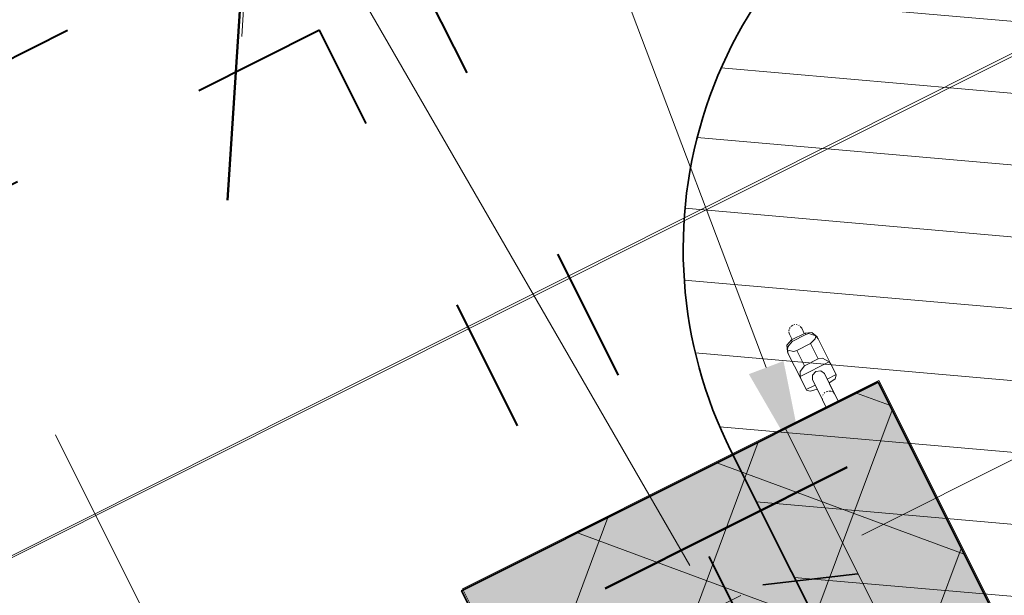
# Model space of a CAD drawing. Header units: metres. Extents: x 7472034 to 8440138, y 5890133 to 5961460.
# Tile 37 of 103: x 8439498.35 to 8439500.53, y 5890391.5 to 5890392.78. Entities that reach past the tile are written whole.
import ezdxf
from ezdxf import colors
from ezdxf.entities.mleader import LeaderData, LeaderLine
from ezdxf.math import Vec2, Vec3

# ---------------------------------------------------------------- set-up
doc = ezdxf.new("R2010")
doc.units = ezdxf.units.M
doc.header["$MEASUREMENT"] = 0
for name, pattern in [('$0$L218_500', [1, 0.5, -0.5]), ('ACAD_ISO03W100', [30, 12, -18]), ('CENTER', [2, 1.25, -0.25, 0.25, -0.25]), ('DASHDOTX2', [2, 1, -0.5, 0, -0.5])]:
    doc.linetypes.add(name, pattern=pattern)
doc.layers.get('0').update_dxf_attribs({"linetype": 'CONTINUOUS', "lineweight": 5})
for name, color, linetype, lineweight in [('### rzędne', 172, 'CONTINUOUS', 5), ('___DR.warstwice', 7, 'CONTINUOUS', 5), ('_a_widok', 7, 'CONTINUOUS', 5), ('_IS.BLOK.KD.doziemne', 7, 'CONTINUOUS', 5), ('_IS.BLOK.T', 7, 'CONTINUOUS', 5), ('_IS.KD.B.rura', 124, 'ACAD_ISO03W100', 50), ('_IS.KD.opis.2', 7, 'CONTINUOUS', 18), ('_T_ON', 23, 'ACAD_ISO03W100', 40), ('_T_opisik.0', 16, 'CONTINUOUS', 20), ('_T_strefa_opis', 178, 'CONTINUOUS', 18), ('_T_zbiornik.opis', 190, 'CONTINUOUS', 13), ('E_BLOK', 170, 'CONTINUOUS', 20), ('E_Kanal_sterownicze', 10, 'DASHDOTX2', 35), ('PALIWA', 1, 'CONTINUOUS', 20), ('T_kreska', 8, 'CONTINUOUS', 5), ('T_strefa-8', 20, 'ACAD_ISO03W100', 50), ('T_strefa-Z1', 140, 'CONTINUOUS', 35), ('T_strefa-Z2', 210, 'CONTINUOUS', 35), ('ZAG-OBRYS013', 7, 'CONTINUOUS', 13)]:
    doc.layers.add(name, color=color, linetype=linetype, lineweight=lineweight)
doc.layers.add('2D - Ogólne', color=7, linetype='CONTINUOUS')
doc.layers.add('_IS_NO', color=11, linetype='CONTINUOUS', lineweight=20, plot=False)
doc.styles.add('ARIAL', font='arial.ttf')
doc.styles.add('RS', font='Romans.shx', dxfattribs={"width": 0.7})

# ---------------------------------------------------------------- blocks, each defined once
blk = doc.blocks.new('A$C7D7B3C0A')
at = {"lineweight": 5, "ltscale": 0.1}
for points in [[(3.31, 6.4541), (3.89, 6.4541), (3.89, 6.6871), (3.31, 6.6871)], [(3.31, 5.6541), (3.89, 5.6541), (3.89, 6.4541), (3.31, 6.4541)]]:
    blk.add_lwpolyline(points, close=True, dxfattribs=at)
at = {"layer": '2D - Ogólne', "linetype": 'DASHDOTX2', "lineweight": 5, "ltscale": 0.6}
for p, q in [((3.6, 0), (3.6, 10)), ((0, 5), (15.3, 5))]:
    blk.add_line(p, q, dxfattribs=at)
at = {"layer": '2D - Ogólne', "lineweight": 5}
for p, q in [((2.8001, 2.304), (2.8, 8.9)), ((2.8001, 2.304), (2.8, 8.9)), ((2.8001, 2.304), (2.8, 8.9)), ((2.8001, 2.304), (2.8, 8.9)), ((2.8001, 2.304), (2.8, 8.9)), ((2.8001, 2.304), (2.8, 8.9)), ((2.8001, 2.304), (2.8, 8.9)), ((2.8001, 2.304), (2.8, 8.9)), ((2.8001, 2.304), (2.8, 8.9)), ((2.8001, 2.304), (2.8, 8.9)), ((2.8001, 2.304), (2.8, 8.9)), ((3.1627, 6.6082), (3.1673, 6.6082)), ((3.1627, 6.6082), (3.1673, 6.6082)), ((3.1627, 6.6082), (3.1673, 6.6082)), ((3.1627, 6.6082), (3.1673, 6.6082)), ((3.1627, 6.6082), (3.1673, 6.6082)), ((3.1627, 6.6082), (3.1673, 6.6082)), ((3.1627, 6.6082), (3.1673, 6.6082)), ((3.1627, 6.6082), (3.1673, 6.6082)), ((3.1627, 6.6082), (3.1673, 6.6082)), ((3.1627, 6.6082), (3.1673, 6.6082)), ((3.1627, 6.6082), (3.1673, 6.6082)), ((3.1673, 6.6082), (3.2288, 6.6082)), ((3.1673, 6.6082), (3.2288, 6.6082)), ((3.1673, 6.6082), (3.2288, 6.6082)), ((3.1673, 6.6082), (3.2288, 6.6082)), ((3.1673, 6.6082), (3.2288, 6.6082)), ((3.1673, 6.6082), (3.2288, 6.6082)), ((3.1673, 6.6082), (3.2288, 6.6082)), ((3.1673, 6.6082), (3.2288, 6.6082)), ((3.1673, 6.6082), (3.2288, 6.6082)), ((3.1673, 6.6082), (3.2288, 6.6082)), ((3.1673, 6.6082), (3.2288, 6.6082)), ((3.2243, 6.6074), (3.2243, 6.5349)), ((3.2243, 6.6074), (3.2243, 6.5349)), ((3.2243, 6.6074), (3.2243, 6.5349)), ((3.2243, 6.6074), (3.2243, 6.5349)), ((3.2243, 6.6074), (3.2243, 6.5349)), ((3.2243, 6.6074), (3.2243, 6.5349)), ((3.2243, 6.6074), (3.2243, 6.5349)), ((3.2243, 6.6074), (3.2243, 6.5349)), ((3.2243, 6.6074), (3.2243, 6.5349)), ((3.2243, 6.6074), (3.2243, 6.5349)), ((3.2243, 6.6074), (3.2243, 6.5349)), ((3.2288, 6.6082), (3.2559, 6.6082)), ((3.2288, 6.6082), (3.2559, 6.6082)), ((3.2288, 6.6082), (3.2559, 6.6082)), ((3.2288, 6.6082), (3.2559, 6.6082)), ((3.2288, 6.6082), (3.2559, 6.6082)), ((3.2288, 6.6082), (3.2559, 6.6082)), ((3.2288, 6.6082), (3.2559, 6.6082)), ((3.2288, 6.6082), (3.2559, 6.6082)), ((3.2288, 6.6082), (3.2559, 6.6082)), ((3.2288, 6.6082), (3.2559, 6.6082)), ((3.2288, 6.6082), (3.2559, 6.6082)), ((3.2559, 6.6082), (3.2572, 6.6082)), ((3.2559, 6.6082), (3.2559, 6.5861)), ((3.2559, 6.6082), (3.2572, 6.6082)), ((3.2559, 6.6082), (3.2559, 6.5861)), ((3.2559, 6.6082), (3.2572, 6.6082)), ((3.2559, 6.6082), (3.2559, 6.5861)), ((3.2559, 6.6082), (3.2572, 6.6082)), ((3.2559, 6.6082), (3.2559, 6.5861)), ((3.2559, 6.6082), (3.2572, 6.6082)), ((3.2559, 6.6082), (3.2559, 6.5861)), ((3.2559, 6.6082), (3.2572, 6.6082)), ((3.2559, 6.6082), (3.2559, 6.5861)), ((3.2559, 6.6082), (3.2572, 6.6082)), ((3.2559, 6.6082), (3.2559, 6.5861)), ((3.2559, 6.6082), (3.2572, 6.6082)), ((3.2559, 6.6082), (3.2559, 6.5861)), ((3.2559, 6.6082), (3.2572, 6.6082)), ((3.2559, 6.6082), (3.2559, 6.5861)), ((3.2559, 6.6082), (3.2572, 6.6082)), ((3.2559, 6.6082), (3.2559, 6.5861)), ((3.2559, 6.6082), (3.2572, 6.6082)), ((3.2559, 6.6082), (3.2559, 6.5861)), ((3.1428, 6.5862), (3.13, 6.5862)), ((3.1428, 6.5862), (3.13, 6.5862)), ((3.1428, 6.5862), (3.13, 6.5862)), ((3.1428, 6.5862), (3.13, 6.5862)), ((3.1428, 6.5862), (3.13, 6.5862)), ((3.1428, 6.5862), (3.13, 6.5862)), ((3.1428, 6.5862), (3.13, 6.5862)), ((3.1428, 6.5862), (3.13, 6.5862)), ((3.1428, 6.5862), (3.13, 6.5862)), ((3.1428, 6.5862), (3.13, 6.5862)), ((3.1428, 6.5862), (3.13, 6.5862)), ((3.1428, 6.5882), (3.1428, 6.5542)), ((3.1465, 6.5882), (3.1428, 6.5882)), ((3.1428, 6.5882), (3.1428, 6.5542)), ((3.1465, 6.5882), (3.1428, 6.5882)), ((3.1428, 6.5882), (3.1428, 6.5542)), ((3.1465, 6.5882), (3.1428, 6.5882)), ((3.1428, 6.5882), (3.1428, 6.5542)), ((3.1465, 6.5882), (3.1428, 6.5882)), ((3.1428, 6.5882), (3.1428, 6.5542)), ((3.1465, 6.5882), (3.1428, 6.5882)), ((3.1428, 6.5882), (3.1428, 6.5542)), ((3.1465, 6.5882), (3.1428, 6.5882)), ((3.1428, 6.5882), (3.1428, 6.5542)), ((3.1465, 6.5882), (3.1428, 6.5882)), ((3.1428, 6.5882), (3.1428, 6.5542)), ((3.1465, 6.5882), (3.1428, 6.5882)), ((3.1428, 6.5882), (3.1428, 6.5542)), ((3.1465, 6.5882), (3.1428, 6.5882)), ((3.1428, 6.5882), (3.1428, 6.5542)), ((3.1465, 6.5882), (3.1428, 6.5882)), ((3.1428, 6.5882), (3.1428, 6.5542)), ((3.1465, 6.5882), (3.1428, 6.5882)), ((3.1465, 6.5882), (3.1465, 6.5542)), ((3.1465, 6.5882), (3.1465, 6.5542)), ((3.1465, 6.5882), (3.1465, 6.5542)), ((3.1465, 6.5882), (3.1465, 6.5542)), ((3.1465, 6.5882), (3.1465, 6.5542)), ((3.1465, 6.5882), (3.1465, 6.5542)), ((3.1465, 6.5882), (3.1465, 6.5542)), ((3.1465, 6.5882), (3.1465, 6.5542)), ((3.1465, 6.5882), (3.1465, 6.5542)), ((3.1465, 6.5882), (3.1465, 6.5542)), ((3.1465, 6.5882), (3.1465, 6.5542)), ((3.1692, 6.5882), (3.1692, 6.5542)), ((3.2068, 6.5882), (3.1692, 6.5882)), ((3.1692, 6.5882), (3.1692, 6.5542)), ((3.2068, 6.5882), (3.1692, 6.5882)), ((3.1692, 6.5882), (3.1692, 6.5542)), ((3.2068, 6.5882), (3.1692, 6.5882)), ((3.1692, 6.5882), (3.1692, 6.5542)), ((3.2068, 6.5882), (3.1692, 6.5882)), ((3.1692, 6.5882), (3.1692, 6.5542)), ((3.2068, 6.5882), (3.1692, 6.5882)), ((3.1692, 6.5882), (3.1692, 6.5542)), ((3.2068, 6.5882), (3.1692, 6.5882)), ((3.1692, 6.5882), (3.1692, 6.5542)), ((3.2068, 6.5882), (3.1692, 6.5882)), ((3.1692, 6.5882), (3.1692, 6.5542)), ((3.2068, 6.5882), (3.1692, 6.5882)), ((3.1692, 6.5882), (3.1692, 6.5542)), ((3.2068, 6.5882), (3.1692, 6.5882)), ((3.1692, 6.5882), (3.1692, 6.5542)), ((3.2068, 6.5882), (3.1692, 6.5882)), ((3.1692, 6.5882), (3.1692, 6.5542)), ((3.2068, 6.5882), (3.1692, 6.5882)), ((3.2068, 6.5542), (3.2068, 6.5882)), ((3.2068, 6.5542), (3.2068, 6.5882)), ((3.2068, 6.5542), (3.2068, 6.5882)), ((3.2068, 6.5542), (3.2068, 6.5882)), ((3.2068, 6.5542), (3.2068, 6.5882)), ((3.2068, 6.5542), (3.2068, 6.5882)), ((3.2068, 6.5542), (3.2068, 6.5882)), ((3.2068, 6.5542), (3.2068, 6.5882)), ((3.2068, 6.5542), (3.2068, 6.5882)), ((3.2068, 6.5542), (3.2068, 6.5882)), ((3.2068, 6.5542), (3.2068, 6.5882)), ((3.2424, 6.5862), (3.2918, 6.586)), ((3.2424, 6.5862), (3.2918, 6.586)), ((3.2424, 6.5862), (3.2918, 6.586)), ((3.2424, 6.5862), (3.2918, 6.586)), ((3.2424, 6.5862), (3.2918, 6.586)), ((3.2424, 6.5862), (3.2918, 6.586)), ((3.2424, 6.5862), (3.2918, 6.586)), ((3.2424, 6.5862), (3.2918, 6.586)), ((3.2424, 6.5862), (3.2918, 6.586)), ((3.2424, 6.5862), (3.2918, 6.586)), ((3.2424, 6.5862), (3.2918, 6.586)), ((3.2658, 6.5882), (3.2658, 6.5861)), ((3.2658, 6.5882), (3.2658, 6.5861)), ((3.2658, 6.5882), (3.2658, 6.5861)), ((3.2658, 6.5882), (3.2658, 6.5861)), ((3.2658, 6.5882), (3.2658, 6.5861)), ((3.2658, 6.5882), (3.2658, 6.5861)), ((3.2658, 6.5882), (3.2658, 6.5861)), ((3.2658, 6.5882), (3.2658, 6.5861)), ((3.2658, 6.5882), (3.2658, 6.5861)), ((3.2658, 6.5882), (3.2658, 6.5861)), ((3.2658, 6.5882), (3.2658, 6.5861)), ((3.2658, 6.5862), (3.2928, 6.5862)), ((3.2658, 6.5862), (3.2928, 6.5862)), ((3.2658, 6.5862), (3.2928, 6.5862)), ((3.2658, 6.5862), (3.2928, 6.5862)), ((3.2658, 6.5862), (3.2928, 6.5862)), ((3.2658, 6.5862), (3.2928, 6.5862)), ((3.2658, 6.5862), (3.2928, 6.5862)), ((3.2658, 6.5862), (3.2928, 6.5862)), ((3.2658, 6.5862), (3.2928, 6.5862)), ((3.2658, 6.5862), (3.2928, 6.5862)), ((3.2658, 6.5862), (3.2928, 6.5862)), ((3.2928, 6.5862), (3.2677, 6.5861)), ((3.2928, 6.5862), (3.2677, 6.5861)), ((3.2928, 6.5862), (3.2677, 6.5861)), ((3.2928, 6.5862), (3.2677, 6.5861)), ((3.2928, 6.5862), (3.2677, 6.5861)), ((3.2928, 6.5862), (3.2677, 6.5861)), ((3.2928, 6.5862), (3.2677, 6.5861)), ((3.2928, 6.5862), (3.2677, 6.5861)), ((3.2928, 6.5862), (3.2677, 6.5861)), ((3.2928, 6.5862), (3.2677, 6.5861)), ((3.2928, 6.5862), (3.2677, 6.5861)), ((3.31, 6.5862), (3.2928, 6.5862)), ((3.31, 6.5862), (3.2928, 6.5862)), ((3.31, 6.5862), (3.2928, 6.5862)), ((3.31, 6.5862), (3.2928, 6.5862)), ((3.31, 6.5862), (3.2928, 6.5862)), ((3.31, 6.5862), (3.2928, 6.5862)), ((3.31, 6.5862), (3.2928, 6.5862)), ((3.31, 6.5862), (3.2928, 6.5862)), ((3.31, 6.5862), (3.2928, 6.5862)), ((3.31, 6.5862), (3.2928, 6.5862)), ((3.31, 6.5862), (3.2928, 6.5862)), ((3.13, 6.5562), (3.1428, 6.5562)), ((3.13, 6.5562), (3.1428, 6.5562)), ((3.13, 6.5562), (3.1428, 6.5562)), ((3.13, 6.5562), (3.1428, 6.5562)), ((3.13, 6.5562), (3.1428, 6.5562)), ((3.13, 6.5562), (3.1428, 6.5562)), ((3.13, 6.5562), (3.1428, 6.5562)), ((3.13, 6.5562), (3.1428, 6.5562)), ((3.13, 6.5562), (3.1428, 6.5562)), ((3.13, 6.5562), (3.1428, 6.5562)), ((3.13, 6.5562), (3.1428, 6.5562)), ((3.1428, 6.5542), (3.1465, 6.5542)), ((3.1428, 6.5542), (3.1465, 6.5542)), ((3.1428, 6.5542), (3.1465, 6.5542)), ((3.1428, 6.5542), (3.1465, 6.5542)), ((3.1428, 6.5542), (3.1465, 6.5542)), ((3.1428, 6.5542), (3.1465, 6.5542)), ((3.1428, 6.5542), (3.1465, 6.5542)), ((3.1428, 6.5542), (3.1465, 6.5542)), ((3.1428, 6.5542), (3.1465, 6.5542)), ((3.1428, 6.5542), (3.1465, 6.5542)), ((3.1428, 6.5542), (3.1465, 6.5542)), ((3.1692, 6.5542), (3.2068, 6.5542)), ((3.1692, 6.5542), (3.2068, 6.5542)), ((3.1692, 6.5542), (3.2068, 6.5542)), ((3.1692, 6.5542), (3.2068, 6.5542)), ((3.1692, 6.5542), (3.2068, 6.5542)), ((3.1692, 6.5542), (3.2068, 6.5542)), ((3.1692, 6.5542), (3.2068, 6.5542)), ((3.1692, 6.5542), (3.2068, 6.5542)), ((3.1692, 6.5542), (3.2068, 6.5542)), ((3.1692, 6.5542), (3.2068, 6.5542)), ((3.1692, 6.5542), (3.2068, 6.5542)), ((3.2424, 6.5562), (3.2928, 6.5562)), ((3.2424, 6.5562), (3.2928, 6.5562)), ((3.2424, 6.5562), (3.2928, 6.5562)), ((3.2424, 6.5562), (3.2928, 6.5562)), ((3.2424, 6.5562), (3.2928, 6.5562)), ((3.2424, 6.5562), (3.2928, 6.5562)), ((3.2424, 6.5562), (3.2928, 6.5562)), ((3.2424, 6.5562), (3.2928, 6.5562)), ((3.2424, 6.5562), (3.2928, 6.5562)), ((3.2424, 6.5562), (3.2928, 6.5562)), ((3.2424, 6.5562), (3.2928, 6.5562)), ((3.2559, 6.5562), (3.2559, 6.5342)), ((3.2559, 6.5562), (3.2559, 6.5342)), ((3.2559, 6.5562), (3.2559, 6.5342)), ((3.2559, 6.5562), (3.2559, 6.5342)), ((3.2559, 6.5562), (3.2559, 6.5342)), ((3.2559, 6.5562), (3.2559, 6.5342)), ((3.2559, 6.5562), (3.2559, 6.5342)), ((3.2559, 6.5562), (3.2559, 6.5342)), ((3.2559, 6.5562), (3.2559, 6.5342)), ((3.2559, 6.5562), (3.2559, 6.5342)), ((3.2559, 6.5562), (3.2559, 6.5342)), ((3.2658, 6.5562), (3.2658, 6.5542)), ((3.2658, 6.5562), (3.2658, 6.5542)), ((3.2658, 6.5562), (3.2658, 6.5542)), ((3.2658, 6.5562), (3.2658, 6.5542)), ((3.2658, 6.5562), (3.2658, 6.5542)), ((3.2658, 6.5562), (3.2658, 6.5542)), ((3.2658, 6.5562), (3.2658, 6.5542)), ((3.2658, 6.5562), (3.2658, 6.5542)), ((3.2658, 6.5562), (3.2658, 6.5542)), ((3.2658, 6.5562), (3.2658, 6.5542)), ((3.2658, 6.5562), (3.2658, 6.5542)), ((3.2928, 6.5562), (3.31, 6.5562)), ((3.2928, 6.5562), (3.31, 6.5562)), ((3.2928, 6.5562), (3.31, 6.5562)), ((3.2928, 6.5562), (3.31, 6.5562)), ((3.2928, 6.5562), (3.31, 6.5562)), ((3.2928, 6.5562), (3.31, 6.5562)), ((3.2928, 6.5562), (3.31, 6.5562)), ((3.2928, 6.5562), (3.31, 6.5562)), ((3.2928, 6.5562), (3.31, 6.5562)), ((3.2928, 6.5562), (3.31, 6.5562)), ((3.2928, 6.5562), (3.31, 6.5562)), ((3.1673, 6.5342), (3.1627, 6.5342)), ((3.1673, 6.5342), (3.1627, 6.5342)), ((3.1673, 6.5342), (3.1627, 6.5342)), ((3.1673, 6.5342), (3.1627, 6.5342)), ((3.1673, 6.5342), (3.1627, 6.5342)), ((3.1673, 6.5342), (3.1627, 6.5342)), ((3.1673, 6.5342), (3.1627, 6.5342)), ((3.1673, 6.5342), (3.1627, 6.5342)), ((3.1673, 6.5342), (3.1627, 6.5342)), ((3.1673, 6.5342), (3.1627, 6.5342)), ((3.1673, 6.5342), (3.1627, 6.5342)), ((3.2288, 6.5342), (3.1673, 6.5342)), ((3.2288, 6.5342), (3.1673, 6.5342)), ((3.2288, 6.5342), (3.1673, 6.5342)), ((3.2288, 6.5342), (3.1673, 6.5342)), ((3.2288, 6.5342), (3.1673, 6.5342)), ((3.2288, 6.5342), (3.1673, 6.5342)), ((3.2288, 6.5342), (3.1673, 6.5342)), ((3.2288, 6.5342), (3.1673, 6.5342)), ((3.2288, 6.5342), (3.1673, 6.5342)), ((3.2288, 6.5342), (3.1673, 6.5342)), ((3.2288, 6.5342), (3.1673, 6.5342)), ((3.2559, 6.5342), (3.2288, 6.5342)), ((3.2559, 6.5342), (3.2288, 6.5342)), ((3.2559, 6.5342), (3.2288, 6.5342)), ((3.2559, 6.5342), (3.2288, 6.5342)), ((3.2559, 6.5342), (3.2288, 6.5342)), ((3.2559, 6.5342), (3.2288, 6.5342)), ((3.2559, 6.5342), (3.2288, 6.5342)), ((3.2559, 6.5342), (3.2288, 6.5342)), ((3.2559, 6.5342), (3.2288, 6.5342)), ((3.2559, 6.5342), (3.2288, 6.5342)), ((3.2559, 6.5342), (3.2288, 6.5342)), ((3.2572, 6.5342), (3.2559, 6.5342)), ((3.2572, 6.5342), (3.2559, 6.5342)), ((3.2572, 6.5342), (3.2559, 6.5342)), ((3.2572, 6.5342), (3.2559, 6.5342)), ((3.2572, 6.5342), (3.2559, 6.5342)), ((3.2572, 6.5342), (3.2559, 6.5342)), ((3.2572, 6.5342), (3.2559, 6.5342)), ((3.2572, 6.5342), (3.2559, 6.5342)), ((3.2572, 6.5342), (3.2559, 6.5342)), ((3.2572, 6.5342), (3.2559, 6.5342)), ((3.2572, 6.5342), (3.2559, 6.5342))]:
    blk.add_line(p, q, dxfattribs=at)
for points in [[(3.1428, 6.5882), (3.1486, 6.6023), (3.1627, 6.6082)], [(3.1428, 6.5882), (3.1486, 6.6023), (3.1627, 6.6082)], [(3.1428, 6.5882), (3.1486, 6.6023), (3.1627, 6.6082)], [(3.1428, 6.5882), (3.1486, 6.6023), (3.1627, 6.6082)], [(3.1428, 6.5882), (3.1486, 6.6023), (3.1627, 6.6082)], [(3.1428, 6.5882), (3.1486, 6.6023), (3.1627, 6.6082)], [(3.1428, 6.5882), (3.1486, 6.6023), (3.1627, 6.6082)], [(3.1428, 6.5882), (3.1486, 6.6023), (3.1627, 6.6082)], [(3.1428, 6.5882), (3.1486, 6.6023), (3.1627, 6.6082)], [(3.1428, 6.5882), (3.1486, 6.6023), (3.1627, 6.6082)], [(3.1428, 6.5882), (3.1486, 6.6023), (3.1627, 6.6082)], [(3.1589, 6.6063), (3.1478, 6.595), (3.1465, 6.5882)], [(3.1589, 6.6063), (3.1478, 6.595), (3.1465, 6.5882)], [(3.1589, 6.6063), (3.1478, 6.595), (3.1465, 6.5882)], [(3.1589, 6.6063), (3.1478, 6.595), (3.1465, 6.5882)], [(3.1589, 6.6063), (3.1478, 6.595), (3.1465, 6.5882)], [(3.1589, 6.6063), (3.1478, 6.595), (3.1465, 6.5882)], [(3.1589, 6.6063), (3.1478, 6.595), (3.1465, 6.5882)], [(3.1589, 6.6063), (3.1478, 6.595), (3.1465, 6.5882)], [(3.1589, 6.6063), (3.1478, 6.595), (3.1465, 6.5882)], [(3.1589, 6.6063), (3.1478, 6.595), (3.1465, 6.5882)], [(3.1589, 6.6063), (3.1478, 6.595), (3.1465, 6.5882)], [(3.1589, 6.6063), (3.1673, 6.6082)], [(3.1589, 6.6063), (3.1673, 6.6082)], [(3.1589, 6.6063), (3.1673, 6.6082)], [(3.1589, 6.6063), (3.1673, 6.6082)], [(3.1589, 6.6063), (3.1673, 6.6082)], [(3.1589, 6.6063), (3.1673, 6.6082)], [(3.1589, 6.6063), (3.1673, 6.6082)], [(3.1589, 6.6063), (3.1673, 6.6082)], [(3.1589, 6.6063), (3.1673, 6.6082)], [(3.1589, 6.6063), (3.1673, 6.6082)], [(3.1589, 6.6063), (3.1673, 6.6082)], [(3.1692, 6.5882), (3.164, 6.6023), (3.1589, 6.6063)], [(3.1692, 6.5882), (3.164, 6.6023), (3.1589, 6.6063)], [(3.1692, 6.5882), (3.164, 6.6023), (3.1589, 6.6063)], [(3.1692, 6.5882), (3.164, 6.6023), (3.1589, 6.6063)], [(3.1692, 6.5882), (3.164, 6.6023), (3.1589, 6.6063)], [(3.1692, 6.5882), (3.164, 6.6023), (3.1589, 6.6063)], [(3.1692, 6.5882), (3.164, 6.6023), (3.1589, 6.6063)], [(3.1692, 6.5882), (3.164, 6.6023), (3.1589, 6.6063)], [(3.1692, 6.5882), (3.164, 6.6023), (3.1589, 6.6063)], [(3.1692, 6.5882), (3.164, 6.6023), (3.1589, 6.6063)], [(3.1692, 6.5882), (3.164, 6.6023), (3.1589, 6.6063)], [(3.2243, 6.6074), (3.2099, 6.598), (3.2068, 6.5882)], [(3.2243, 6.6074), (3.2099, 6.598), (3.2068, 6.5882)], [(3.2243, 6.6074), (3.2099, 6.598), (3.2068, 6.5882)], [(3.2243, 6.6074), (3.2099, 6.598), (3.2068, 6.5882)], [(3.2243, 6.6074), (3.2099, 6.598), (3.2068, 6.5882)], [(3.2243, 6.6074), (3.2099, 6.598), (3.2068, 6.5882)], [(3.2243, 6.6074), (3.2099, 6.598), (3.2068, 6.5882)], [(3.2243, 6.6074), (3.2099, 6.598), (3.2068, 6.5882)], [(3.2243, 6.6074), (3.2099, 6.598), (3.2068, 6.5882)], [(3.2243, 6.6074), (3.2099, 6.598), (3.2068, 6.5882)], [(3.2243, 6.6074), (3.2099, 6.598), (3.2068, 6.5882)], [(3.2288, 6.6082), (3.2243, 6.6074)], [(3.2288, 6.6082), (3.2243, 6.6074)], [(3.2288, 6.6082), (3.2243, 6.6074)], [(3.2288, 6.6082), (3.2243, 6.6074)], [(3.2288, 6.6082), (3.2243, 6.6074)], [(3.2288, 6.6082), (3.2243, 6.6074)], [(3.2288, 6.6082), (3.2243, 6.6074)], [(3.2288, 6.6082), (3.2243, 6.6074)], [(3.2288, 6.6082), (3.2243, 6.6074)], [(3.2288, 6.6082), (3.2243, 6.6074)], [(3.2288, 6.6082), (3.2243, 6.6074)], [(3.2658, 6.5882), (3.2633, 6.6023), (3.2572, 6.6082)], [(3.2658, 6.5882), (3.2633, 6.6023), (3.2572, 6.6082)], [(3.2658, 6.5882), (3.2633, 6.6023), (3.2572, 6.6082)], [(3.2658, 6.5882), (3.2633, 6.6023), (3.2572, 6.6082)], [(3.2658, 6.5882), (3.2633, 6.6023), (3.2572, 6.6082)], [(3.2658, 6.5882), (3.2633, 6.6023), (3.2572, 6.6082)], [(3.2658, 6.5882), (3.2633, 6.6023), (3.2572, 6.6082)], [(3.2658, 6.5882), (3.2633, 6.6023), (3.2572, 6.6082)], [(3.2658, 6.5882), (3.2633, 6.6023), (3.2572, 6.6082)], [(3.2658, 6.5882), (3.2633, 6.6023), (3.2572, 6.6082)], [(3.2658, 6.5882), (3.2633, 6.6023), (3.2572, 6.6082)], [(3.1153, 6.574), (3.116, 6.5764)], [(3.1153, 6.574), (3.116, 6.5764)], [(3.1153, 6.574), (3.116, 6.5764)], [(3.1153, 6.574), (3.116, 6.5764)], [(3.1153, 6.574), (3.116, 6.5764)], [(3.1153, 6.574), (3.116, 6.5764)], [(3.1153, 6.574), (3.116, 6.5764)], [(3.1153, 6.574), (3.116, 6.5764)], [(3.1153, 6.574), (3.116, 6.5764)], [(3.1153, 6.574), (3.116, 6.5764)], [(3.1153, 6.574), (3.116, 6.5764)], [(3.1173, 6.5791), (3.1186, 6.5809)], [(3.1173, 6.5791), (3.1186, 6.5809)], [(3.1173, 6.5791), (3.1186, 6.5809)], [(3.1173, 6.5791), (3.1186, 6.5809)], [(3.1173, 6.5791), (3.1186, 6.5809)], [(3.1173, 6.5791), (3.1186, 6.5809)], [(3.1173, 6.5791), (3.1186, 6.5809)], [(3.1173, 6.5791), (3.1186, 6.5809)], [(3.1173, 6.5791), (3.1186, 6.5809)], [(3.1173, 6.5791), (3.1186, 6.5809)], [(3.1173, 6.5791), (3.1186, 6.5809)], [(3.1211, 6.5832), (3.122, 6.5838)], [(3.1211, 6.5832), (3.122, 6.5838)], [(3.1211, 6.5832), (3.122, 6.5838)], [(3.1211, 6.5832), (3.122, 6.5838)], [(3.1211, 6.5832), (3.122, 6.5838)], [(3.1211, 6.5832), (3.122, 6.5838)], [(3.1211, 6.5832), (3.122, 6.5838)], [(3.1211, 6.5832), (3.122, 6.5838)], [(3.1211, 6.5832), (3.122, 6.5838)], [(3.1211, 6.5832), (3.122, 6.5838)], [(3.1211, 6.5832), (3.122, 6.5838)], [(3.1248, 6.5852), (3.13, 6.5862)], [(3.1248, 6.5852), (3.13, 6.5862)], [(3.1248, 6.5852), (3.13, 6.5862)], [(3.1248, 6.5852), (3.13, 6.5862)], [(3.1248, 6.5852), (3.13, 6.5862)], [(3.1248, 6.5852), (3.13, 6.5862)], [(3.1248, 6.5852), (3.13, 6.5862)], [(3.1248, 6.5852), (3.13, 6.5862)], [(3.1248, 6.5852), (3.13, 6.5862)], [(3.1248, 6.5852), (3.13, 6.5862)], [(3.1248, 6.5852), (3.13, 6.5862)], [(3.2424, 6.5562), (3.2337, 6.5606), (3.2301, 6.5712), (3.2337, 6.5818), (3.2424, 6.5862)], [(3.2424, 6.5562), (3.2337, 6.5606), (3.2301, 6.5712), (3.2337, 6.5818), (3.2424, 6.5862)], [(3.2424, 6.5562), (3.2337, 6.5606), (3.2301, 6.5712), (3.2337, 6.5818), (3.2424, 6.5862)], [(3.2424, 6.5562), (3.2337, 6.5606), (3.2301, 6.5712), (3.2337, 6.5818), (3.2424, 6.5862)], [(3.2424, 6.5562), (3.2337, 6.5606), (3.2301, 6.5712), (3.2337, 6.5818), (3.2424, 6.5862)], [(3.2424, 6.5562), (3.2337, 6.5606), (3.2301, 6.5712), (3.2337, 6.5818), (3.2424, 6.5862)], [(3.2424, 6.5562), (3.2337, 6.5606), (3.2301, 6.5712), (3.2337, 6.5818), (3.2424, 6.5862)], [(3.2424, 6.5562), (3.2337, 6.5606), (3.2301, 6.5712), (3.2337, 6.5818), (3.2424, 6.5862)], [(3.2424, 6.5562), (3.2337, 6.5606), (3.2301, 6.5712), (3.2337, 6.5818), (3.2424, 6.5862)], [(3.2424, 6.5562), (3.2337, 6.5606), (3.2301, 6.5712), (3.2337, 6.5818), (3.2424, 6.5862)], [(3.2424, 6.5562), (3.2337, 6.5606), (3.2301, 6.5712), (3.2337, 6.5818), (3.2424, 6.5862)], [(3.2805, 6.5712), (3.2812, 6.5761)], [(3.2805, 6.5712), (3.2812, 6.5761)], [(3.2805, 6.5712), (3.2812, 6.5761)], [(3.2805, 6.5712), (3.2812, 6.5761)], [(3.2805, 6.5712), (3.2812, 6.5761)], [(3.2805, 6.5712), (3.2812, 6.5761)], [(3.2805, 6.5712), (3.2812, 6.5761)], [(3.2805, 6.5712), (3.2812, 6.5761)], [(3.2805, 6.5712), (3.2812, 6.5761)], [(3.2805, 6.5712), (3.2812, 6.5761)], [(3.2805, 6.5712), (3.2812, 6.5761)], [(3.2819, 6.578), (3.2836, 6.5811)], [(3.2819, 6.578), (3.2836, 6.5811)], [(3.2819, 6.578), (3.2836, 6.5811)], [(3.2819, 6.578), (3.2836, 6.5811)], [(3.2819, 6.578), (3.2836, 6.5811)], [(3.2819, 6.578), (3.2836, 6.5811)], [(3.2819, 6.578), (3.2836, 6.5811)], [(3.2819, 6.578), (3.2836, 6.5811)], [(3.2819, 6.578), (3.2836, 6.5811)], [(3.2819, 6.578), (3.2836, 6.5811)], [(3.2819, 6.578), (3.2836, 6.5811)], [(3.2848, 6.5825), (3.2872, 6.5845)], [(3.2848, 6.5825), (3.2872, 6.5845)], [(3.2848, 6.5825), (3.2872, 6.5845)], [(3.2848, 6.5825), (3.2872, 6.5845)], [(3.2848, 6.5825), (3.2872, 6.5845)], [(3.2848, 6.5825), (3.2872, 6.5845)], [(3.2848, 6.5825), (3.2872, 6.5845)], [(3.2848, 6.5825), (3.2872, 6.5845)], [(3.2848, 6.5825), (3.2872, 6.5845)], [(3.2848, 6.5825), (3.2872, 6.5845)], [(3.2848, 6.5825), (3.2872, 6.5845)], [(3.2887, 6.5853), (3.2928, 6.5862)], [(3.2887, 6.5853), (3.2928, 6.5862)], [(3.2887, 6.5853), (3.2928, 6.5862)], [(3.2887, 6.5853), (3.2928, 6.5862)], [(3.2887, 6.5853), (3.2928, 6.5862)], [(3.2887, 6.5853), (3.2928, 6.5862)], [(3.2887, 6.5853), (3.2928, 6.5862)], [(3.2887, 6.5853), (3.2928, 6.5862)], [(3.2887, 6.5853), (3.2928, 6.5862)], [(3.2887, 6.5853), (3.2928, 6.5862)], [(3.2887, 6.5853), (3.2928, 6.5862)], [(3.1158, 6.5665), (3.1151, 6.5712)], [(3.1158, 6.5665), (3.1151, 6.5712)], [(3.1158, 6.5665), (3.1151, 6.5712)], [(3.1158, 6.5665), (3.1151, 6.5712)], [(3.1158, 6.5665), (3.1151, 6.5712)], [(3.1158, 6.5665), (3.1151, 6.5712)], [(3.1158, 6.5665), (3.1151, 6.5712)], [(3.1158, 6.5665), (3.1151, 6.5712)], [(3.1158, 6.5665), (3.1151, 6.5712)], [(3.1158, 6.5665), (3.1151, 6.5712)], [(3.1158, 6.5665), (3.1151, 6.5712)], [(3.1185, 6.5616), (3.1168, 6.5641)], [(3.1185, 6.5616), (3.1168, 6.5641)], [(3.1185, 6.5616), (3.1168, 6.5641)], [(3.1185, 6.5616), (3.1168, 6.5641)], [(3.1185, 6.5616), (3.1168, 6.5641)], [(3.1185, 6.5616), (3.1168, 6.5641)], [(3.1185, 6.5616), (3.1168, 6.5641)], [(3.1185, 6.5616), (3.1168, 6.5641)], [(3.1185, 6.5616), (3.1168, 6.5641)], [(3.1185, 6.5616), (3.1168, 6.5641)], [(3.1185, 6.5616), (3.1168, 6.5641)], [(3.1232, 6.5578), (3.1201, 6.5599)], [(3.1232, 6.5578), (3.1201, 6.5599)], [(3.1232, 6.5578), (3.1201, 6.5599)], [(3.1232, 6.5578), (3.1201, 6.5599)], [(3.1232, 6.5578), (3.1201, 6.5599)], [(3.1232, 6.5578), (3.1201, 6.5599)], [(3.1232, 6.5578), (3.1201, 6.5599)], [(3.1232, 6.5578), (3.1201, 6.5599)], [(3.1232, 6.5578), (3.1201, 6.5599)], [(3.1232, 6.5578), (3.1201, 6.5599)], [(3.1232, 6.5578), (3.1201, 6.5599)], [(3.13, 6.5562), (3.1248, 6.5571)], [(3.13, 6.5562), (3.1248, 6.5571)], [(3.13, 6.5562), (3.1248, 6.5571)], [(3.13, 6.5562), (3.1248, 6.5571)], [(3.13, 6.5562), (3.1248, 6.5571)], [(3.13, 6.5562), (3.1248, 6.5571)], [(3.13, 6.5562), (3.1248, 6.5571)], [(3.13, 6.5562), (3.1248, 6.5571)], [(3.13, 6.5562), (3.1248, 6.5571)], [(3.13, 6.5562), (3.1248, 6.5571)], [(3.13, 6.5562), (3.1248, 6.5571)], [(3.1627, 6.5342), (3.1486, 6.54), (3.1428, 6.5542), (3.1428, 6.5542)], [(3.1627, 6.5342), (3.1486, 6.54), (3.1428, 6.5542), (3.1428, 6.5542)], [(3.1627, 6.5342), (3.1486, 6.54), (3.1428, 6.5542), (3.1428, 6.5542)], [(3.1627, 6.5342), (3.1486, 6.54), (3.1428, 6.5542), (3.1428, 6.5542)], [(3.1627, 6.5342), (3.1486, 6.54), (3.1428, 6.5542), (3.1428, 6.5542)], [(3.1627, 6.5342), (3.1486, 6.54), (3.1428, 6.5542), (3.1428, 6.5542)], [(3.1627, 6.5342), (3.1486, 6.54), (3.1428, 6.5542), (3.1428, 6.5542)], [(3.1627, 6.5342), (3.1486, 6.54), (3.1428, 6.5542), (3.1428, 6.5542)], [(3.1627, 6.5342), (3.1486, 6.54), (3.1428, 6.5542), (3.1428, 6.5542)], [(3.1627, 6.5342), (3.1486, 6.54), (3.1428, 6.5542), (3.1428, 6.5542)], [(3.1627, 6.5342), (3.1486, 6.54), (3.1428, 6.5542), (3.1428, 6.5542)], [(3.1465, 6.5542), (3.1528, 6.54), (3.1589, 6.5361)], [(3.1465, 6.5542), (3.1528, 6.54), (3.1589, 6.5361)], [(3.1465, 6.5542), (3.1528, 6.54), (3.1589, 6.5361)], [(3.1465, 6.5542), (3.1528, 6.54), (3.1589, 6.5361)], [(3.1465, 6.5542), (3.1528, 6.54), (3.1589, 6.5361)], [(3.1465, 6.5542), (3.1528, 6.54), (3.1589, 6.5361)], [(3.1465, 6.5542), (3.1528, 6.54), (3.1589, 6.5361)], [(3.1465, 6.5542), (3.1528, 6.54), (3.1589, 6.5361)], [(3.1465, 6.5542), (3.1528, 6.54), (3.1589, 6.5361)], [(3.1465, 6.5542), (3.1528, 6.54), (3.1589, 6.5361)], [(3.1465, 6.5542), (3.1528, 6.54), (3.1589, 6.5361)], [(3.1589, 6.5361), (3.1681, 6.5474), (3.1692, 6.5542)], [(3.1589, 6.5361), (3.1681, 6.5474), (3.1692, 6.5542)], [(3.1589, 6.5361), (3.1681, 6.5474), (3.1692, 6.5542)], [(3.1589, 6.5361), (3.1681, 6.5474), (3.1692, 6.5542)], [(3.1589, 6.5361), (3.1681, 6.5474), (3.1692, 6.5542)], [(3.1589, 6.5361), (3.1681, 6.5474), (3.1692, 6.5542)], [(3.1589, 6.5361), (3.1681, 6.5474), (3.1692, 6.5542)], [(3.1589, 6.5361), (3.1681, 6.5474), (3.1692, 6.5542)], [(3.1589, 6.5361), (3.1681, 6.5474), (3.1692, 6.5542)], [(3.1589, 6.5361), (3.1681, 6.5474), (3.1692, 6.5542)], [(3.1589, 6.5361), (3.1681, 6.5474), (3.1692, 6.5542)], [(3.2068, 6.5542), (3.2138, 6.54), (3.2243, 6.5349)], [(3.2068, 6.5542), (3.2138, 6.54), (3.2243, 6.5349)], [(3.2068, 6.5542), (3.2138, 6.54), (3.2243, 6.5349)], [(3.2068, 6.5542), (3.2138, 6.54), (3.2243, 6.5349)], [(3.2068, 6.5542), (3.2138, 6.54), (3.2243, 6.5349)], [(3.2068, 6.5542), (3.2138, 6.54), (3.2243, 6.5349)], [(3.2068, 6.5542), (3.2138, 6.54), (3.2243, 6.5349)], [(3.2068, 6.5542), (3.2138, 6.54), (3.2243, 6.5349)], [(3.2068, 6.5542), (3.2138, 6.54), (3.2243, 6.5349)], [(3.2068, 6.5542), (3.2138, 6.54), (3.2243, 6.5349)], [(3.2068, 6.5542), (3.2138, 6.54), (3.2243, 6.5349)], [(3.2572, 6.5342), (3.2633, 6.54), (3.2658, 6.5542)], [(3.2572, 6.5342), (3.2633, 6.54), (3.2658, 6.5542)], [(3.2572, 6.5342), (3.2633, 6.54), (3.2658, 6.5542)], [(3.2572, 6.5342), (3.2633, 6.54), (3.2658, 6.5542)], [(3.2572, 6.5342), (3.2633, 6.54), (3.2658, 6.5542)], [(3.2572, 6.5342), (3.2633, 6.54), (3.2658, 6.5542)], [(3.2572, 6.5342), (3.2633, 6.54), (3.2658, 6.5542)], [(3.2572, 6.5342), (3.2633, 6.54), (3.2658, 6.5542)], [(3.2572, 6.5342), (3.2633, 6.54), (3.2658, 6.5542)], [(3.2572, 6.5342), (3.2633, 6.54), (3.2658, 6.5542)], [(3.2572, 6.5342), (3.2633, 6.54), (3.2658, 6.5542)], [(3.2813, 6.566), (3.2807, 6.5684)], [(3.2813, 6.566), (3.2807, 6.5684)], [(3.2813, 6.566), (3.2807, 6.5684)], [(3.2813, 6.566), (3.2807, 6.5684)], [(3.2813, 6.566), (3.2807, 6.5684)], [(3.2813, 6.566), (3.2807, 6.5684)], [(3.2813, 6.566), (3.2807, 6.5684)], [(3.2813, 6.566), (3.2807, 6.5684)], [(3.2813, 6.566), (3.2807, 6.5684)], [(3.2813, 6.566), (3.2807, 6.5684)], [(3.2813, 6.566), (3.2807, 6.5684)], [(3.2834, 6.5615), (3.2825, 6.5631)], [(3.2834, 6.5615), (3.2825, 6.5631)], [(3.2834, 6.5615), (3.2825, 6.5631)], [(3.2834, 6.5615), (3.2825, 6.5631)], [(3.2834, 6.5615), (3.2825, 6.5631)], [(3.2834, 6.5615), (3.2825, 6.5631)], [(3.2834, 6.5615), (3.2825, 6.5631)], [(3.2834, 6.5615), (3.2825, 6.5631)], [(3.2834, 6.5615), (3.2825, 6.5631)], [(3.2834, 6.5615), (3.2825, 6.5631)], [(3.2834, 6.5615), (3.2825, 6.5631)], [(3.2858, 6.5588), (3.2855, 6.5591)], [(3.2858, 6.5588), (3.2855, 6.5591)], [(3.2858, 6.5588), (3.2855, 6.5591)], [(3.2858, 6.5588), (3.2855, 6.5591)], [(3.2858, 6.5588), (3.2855, 6.5591)], [(3.2858, 6.5588), (3.2855, 6.5591)], [(3.2858, 6.5588), (3.2855, 6.5591)], [(3.2858, 6.5588), (3.2855, 6.5591)], [(3.2858, 6.5588), (3.2855, 6.5591)], [(3.2858, 6.5588), (3.2855, 6.5591)], [(3.2858, 6.5588), (3.2855, 6.5591)], [(3.2928, 6.5562), (3.2885, 6.5571)], [(3.2928, 6.5562), (3.2885, 6.5571)], [(3.2928, 6.5562), (3.2885, 6.5571)], [(3.2928, 6.5562), (3.2885, 6.5571)], [(3.2928, 6.5562), (3.2885, 6.5571)], [(3.2928, 6.5562), (3.2885, 6.5571)], [(3.2928, 6.5562), (3.2885, 6.5571)], [(3.2928, 6.5562), (3.2885, 6.5571)], [(3.2928, 6.5562), (3.2885, 6.5571)], [(3.2928, 6.5562), (3.2885, 6.5571)], [(3.2928, 6.5562), (3.2885, 6.5571)], [(3.1673, 6.5342), (3.1589, 6.5361)], [(3.1673, 6.5342), (3.1589, 6.5361)], [(3.1673, 6.5342), (3.1589, 6.5361)], [(3.1673, 6.5342), (3.1589, 6.5361)], [(3.1673, 6.5342), (3.1589, 6.5361)], [(3.1673, 6.5342), (3.1589, 6.5361)], [(3.1673, 6.5342), (3.1589, 6.5361)], [(3.1673, 6.5342), (3.1589, 6.5361)], [(3.1673, 6.5342), (3.1589, 6.5361)], [(3.1673, 6.5342), (3.1589, 6.5361)], [(3.1673, 6.5342), (3.1589, 6.5361)], [(3.2243, 6.5349), (3.2288, 6.5342)], [(3.2243, 6.5349), (3.2288, 6.5342)], [(3.2243, 6.5349), (3.2288, 6.5342)], [(3.2243, 6.5349), (3.2288, 6.5342)], [(3.2243, 6.5349), (3.2288, 6.5342)], [(3.2243, 6.5349), (3.2288, 6.5342)], [(3.2243, 6.5349), (3.2288, 6.5342)], [(3.2243, 6.5349), (3.2288, 6.5342)], [(3.2243, 6.5349), (3.2288, 6.5342)], [(3.2243, 6.5349), (3.2288, 6.5342)], [(3.2243, 6.5349), (3.2288, 6.5342)]]:
    blk.add_lwpolyline(points, dxfattribs=at)
blk = doc.blocks.new('Elektryk_v3')
at = {"layer": 'E_Kanal_sterownicze'}
blk.add_lwpolyline([(7.3177, -60.8495), (-9.5851, -62.781)], dxfattribs=at)
blk = doc.blocks.new('JPII.KD_aktualizacja rzędnych_20.12.2024')
at = {"layer": '_IS.KD.B.rura', "ltscale": 0.05}
blk.add_line((8438639.0888, 5890686.6884), (8438639.6318, 5890694.9917), dxfattribs=at)
at = {"layer": '_IS.KD.opis.2', "color": 0, "insert": (8438638.4759, 5890690.0394), "char_height": 1, "width": 2.426506, "attachment_point": 2, "rotation": 86.1755, "style": 'RS'}
blk.add_mtext('\\A1;{\\H0.7x;\\S\uf8fc160PVC/2,5%;}', dxfattribs=at)
blk = doc.blocks.new('A$C2C426404')
at = {"layer": '_IS_NO'}
for points, knots in [([(79.7885, 19.3667), (76.3576, 21.0565), (73.5431, 23.2497), (68.8111, 29.5543), (62.9435, 33.4007), (60.86, 35.3381), (60.86, 35.3381)], [0, 0, 0, 0, 2.17638, 10.046145, 21.988812, 21.988815, 21.988815, 21.988815, 21.988815]), ([(50.6228, 30.5632, 0), (53.1175, 30.2132), (56.3851, 30.6744), (60.9954, 30.0455), (68.1933, 22.5436, 0), (70.877, 19.4613, 0), (74.7121, 14.3192, 0), (78.888, 13.8614), (82.7556, 12.7076)], [0, 0, 0, 0, 7.578699, 9.671954, 16.276555, 24.333707, 30.359151, 36.793543, 36.793543, 36.793543, 36.793543])]:
    blk.add_open_spline(points, degree=3, knots=knots, dxfattribs=at)
at = {"layer": '_IS_NO', "ltscale": 0.1}
for points, knots in [([(81.4885, 15.9753), (78.8759, 16.8469), (76.2645, 17.7899), (72.0385, 21.6774), (65.099, 30.0941), (58.7995, 33.3447), (58.2625, 34.1153)], [0, 0, 0, 0, 1.278992, 7.78914, 15.747501, 27.640229, 27.640229, 27.640229, 27.640229]), ([(55.697, 26.4419, 0), (60.477, 24.3749, 0), (65.4153, 21.3861, 0), (68.4217, 18.9861, 0), (71.6099, 12.7377), (75.2927, 11.9863, 0), (79.7543, 11.2008)], [13.088169, 13.088169, 13.088169, 13.088169, 21.718315, 28.557775, 34.100305, 40.719731, 40.719731, 40.719731, 40.719731])]:
    blk.add_open_spline(points, degree=3, knots=knots, dxfattribs=at)
at = {"layer": '### rzędne', "color": 0, "linetype": 'CENTER', "lineweight": 25, "insert": (58.6005, 27.575, 0), "char_height": 0.8, "attachment_point": 1, "rotation": 296.8412, "style": 'ARIAL'}
blk.add_mtext('134,4', dxfattribs=at)
blk = doc.blocks.new('JPII.T.0')
at = {"layer": 'T_kreska'}
h = blk.add_hatch(dxfattribs=at)
h.set_pattern_fill('ANSI31', color=256, scale=0.05, angle=130, style=0)
h.set_pattern_definition([(175, (0, 0), (-0.0138359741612, -0.158145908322), [])])
edge = h.paths.add_edge_path()
edge.add_arc((7471998.0928, 5961436.1529), 1, 116.6009, 206.6009)
edge.add_line((7471997.1986, 5961435.7052), (7471997.4673, 5961435.1687))
edge.add_arc((7471998.3614, 5961435.6165), 1, 206.6009, 296.6009)
edge.add_line((7471998.8092, 5961434.7223), (7472000.0789, 5961435.3581))
edge.add_arc((7471999.6311, 5961436.2523), 1, 296.6009, 386.6009)
edge.add_line((7472000.5253, 5961436.7001), (7472000.2566, 5961437.2366))
edge.add_arc((7471999.3625, 5961436.7888), 1, 26.6009, 116.6009)
edge.add_line((7471998.9147, 5961437.6829), (7471997.645, 5961437.0471))
h = blk.add_hatch(dxfattribs=at)
h.set_pattern_fill('ANSI37', color=256, scale=0.08, angle=114.5437, style=0)
h.set_pattern_definition([(159.543667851, (106827.55423, -81247.1153), (-0.088771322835, -0.237982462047), []), (249.543667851, (106827.55423, -81247.1153), (0.237982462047, -0.088771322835), [])])
h.paths.add_polyline_path([(7471997.525, 5961435.8574), (7471996.6013, 5961435.3949), (7471996.8611, 5961434.8763), (7471997.7847, 5961435.3388)])
at = {"layer": '_T_ON', "ltscale": 0.025}
for points in [[(7471997.2849, 5961435.2023), (7471996.3979, 5961436.9736), (7471987.7472, 5961432.6414), (7471988.4864, 5961431.1636)], [(7471997.0614, 5961435.0904), (7471996.2863, 5961436.6381), (7471988.0243, 5961432.5006), (7471988.6025, 5961431.3446)]]:
    blk.add_lwpolyline(points, dxfattribs=at)
at = {"layer": '_T_strefa_opis'}
blk.add_line((7471994.2705, 5961440.3649), (7471997.1078, 5961435.4505), dxfattribs=at)
at = {"layer": 'T_strefa-8', "ltscale": 0.05, "flags": 128}
blk.add_lwpolyline([(7472004.3333, 5961420.6561), (7472005.2218, 5961421.1043, 0.413223), (7472008.7737, 5961431.8259), (7472008.55, 5961432.273, 0.41435), (7471997.8129, 5961435.8474), (7471996.9186, 5961435.3995, 0.416963), (7471993.3816, 5961424.5972), (7471993.611, 5961424.1497, 0.412322)], format="xyb", close=True, dxfattribs=at)
at = {"layer": 'T_strefa-Z1'}
blk.add_lwpolyline([(7471996.8611, 5961434.8763), (7471997.7847, 5961435.3388), (7471997.525, 5961435.8574), (7471996.6013, 5961435.3949)], close=True, dxfattribs=at)
at = {"layer": 'T_strefa-Z2'}
blk.add_lwpolyline([(7471998.8092, 5961434.7223), (7472000.0789, 5961435.3581, 0.414214), (7472000.5253, 5961436.7001), (7472000.2566, 5961437.2366, 0.414214), (7471998.9147, 5961437.6829), (7471997.645, 5961437.0471, 0.414214), (7471997.1986, 5961435.7052), (7471997.4673, 5961435.1687, 0.414214)], format="xyb", close=True, dxfattribs=at)
at = {"layer": '_T_opisik.0'}
ml = blk.add_multileader_mtext('Standard', dxfattribs=at)
ml.set_content('SEC-X 48/60', color=256, style='RS')
ml.set_leader_properties()
ml.build(insert=Vec2(0, 0))
ml.multileader.update_dxf_attribs({"text_right_attachment_type": 6, "dogleg_length": 0.2, "arrow_head_size": 0.15})
ctx = ml.context
ctx.base_point, ctx.char_height, ctx.arrow_head_size, ctx.landing_gap_size, ctx.plane_origin = Vec3(7471994.1189, 5961442.3537), 0.5, 0.15, 0.1, Vec3(7471971.3846, 5961445.4648)
ctx.right_attachment, ctx.text_align_type = 6, 1
notes = []
notes.append((ctx, [(0, (1, 1, 0), (7471993.9189, 5961442.3537), (1, 0), 0.2, [(2, [(7471994.7804, 5961435.6044), (7471994.4453, 5961435.157)], 0, [])])]))
ctx.mtext.insert, ctx.mtext.width, ctx.mtext.alignment, ctx.mtext.flow_direction = Vec3(7471996.0772, 5961442.6871), 6.691005, 2, 5
at = {"layer": '_T_zbiornik.opis'}
ml = blk.add_multileader_mtext('Standard', dxfattribs=at)
ml.set_content('\\A1;NR3', color=256, style='RS')
ml.set_leader_properties()
ml.build(insert=Vec2(0, 0))
ml.multileader.update_dxf_attribs({"text_left_attachment_type": 2, "text_right_attachment_type": 2, "dogleg_length": 0.2, "arrow_head_size": 0.25})
ctx = ml.context
ctx.base_point, ctx.char_height, ctx.arrow_head_size, ctx.landing_gap_size, ctx.plane_origin = Vec3(7471995.0596, 5961437.4352), 0.5, 0.25, 0.25, Vec3(7472013.0856, 5961437.8757)
ctx.left_attachment, ctx.right_attachment = 2, 2
notes.append((ctx, [(1, (1, 1, 0), (7471996.6929, 5961437.4352), (-1, 0), 0.2, [(0, [(7471997.3653, 5961435.656)], 0, [])])]))
ctx.mtext.insert, ctx.mtext.width, ctx.mtext.flow_direction = Vec3(7471995.3096, 5961437.6852), 1.135594, 5
for ctx, leaders in notes:
    for number, flags, end, landing, length, lines in leaders:
        leader = LeaderData()
        leader.index, (leader.has_last_leader_line, leader.has_dogleg_vector, leader.attachment_direction) = number, flags
        leader.last_leader_point, leader.dogleg_vector, leader.dogleg_length = Vec3(end), Vec3(landing), length
        for number, points, colour, breaks in lines:
            line = LeaderLine()
            line.index, line.vertices, line.color, line.breaks = number, Vec3.list(points), colors.encode_raw_color(colour), breaks
            leader.lines.append(line)
        ctx.leaders.append(leader)

msp = doc.modelspace()

# ---------------------------------------------------------------- hatches: boundary and pattern name
at = {"layer": 'PALIWA'}
h = msp.add_hatch(color=256, dxfattribs=at)
h.dxf.hatch_style = 1
h.paths.add_polyline_path([(8439499.329, 5890391.5147), (8439500.2527, 5890391.9772), (8439500.5124, 5890391.4586), (8439499.5887, 5890390.9961)])

# ---------------------------------------------------------------- linework, layer by layer
at = {"layer": '_a_widok', "flags": 128}
msp.add_lwpolyline([(8439502.7145, 5890392.0016), (8439496.8453, 5890389.0624, -1.048626), (8439496.1321, 5890390.4865), (8439501.9964, 5890393.4314, -1)], format="xyb", close=True, dxfattribs=at)

# ---------------------------------------------------------------- block references
at = {"layer": '___DR.warstwice', "color": 0, "linetype": 'Continuous', "ltscale": 0.2}
msp.add_blockref('A$C2C426404', (8439438.7338, 5890365.8838), dxfattribs=at)
at = {"layer": '_IS.BLOK.KD.doziemne', "linetype": '$0$L218_500'}
msp.add_blockref('JPII.KD_aktualizacja rzędnych_20.12.2024', (859.6212, -295.8072), dxfattribs=at)
at = {"layer": '_IS.BLOK.T'}
msp.add_blockref('JPII.T.0', (967502.7259, -71043.8835), dxfattribs=at)
at = {"layer": 'E_BLOK'}
msp.add_blockref('Elektryk_v3', (8439509.5801, 5890454.3056), dxfattribs=at)
at = {"layer": 'ZAG-OBRYS013', "linetype": 'Continuous', "rotation": 296.6009277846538}
msp.add_blockref('A$C7D7B3C0A', (8439492.7911, 5890391.9432), dxfattribs=at)

doc.saveas('drawing.dxf')
